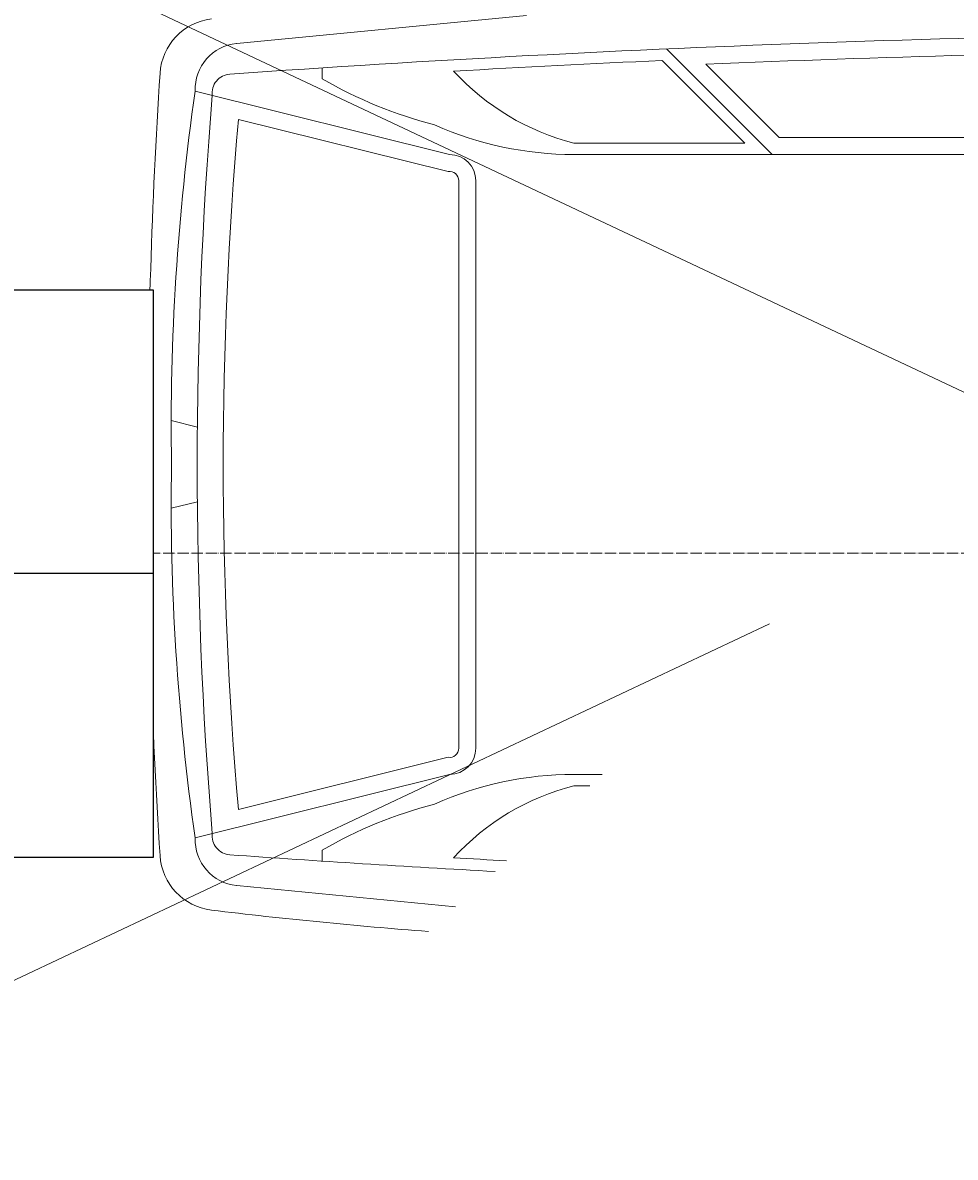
# Model space of a CAD drawing. Header units: millimetres. Extents: x -290 to 116110, y -2975 to 80225.
# Tile 34 of 247: x 49321 to 50964, y 23997 to 25996. Entities that reach past the tile are written whole.
import ezdxf
from ezdxf.enums import TextEntityAlignment as Align

# ---------------------------------------------------------------- set-up
doc = ezdxf.new("R2018")
doc.units = ezdxf.units.MM
doc.set_wipeout_variables(frame=1)
doc.linetypes.add('ADSK_Линия сетки', pattern=[25, 20, -2.5, 0, -2.5])
for name, color, linetype, lineweight in [('КИП_выноска', 6, 'Continuous', 25), ('Оси', 7, 'Continuous', 9), ('Парковка', 7, 'Continuous', 18), ('Элементы узлов', 7, 'Continuous', 18)]:
    doc.layers.add(name, color=color, linetype=linetype, lineweight=lineweight)
doc.styles.add('Arial', font='arial.ttf', dxfattribs={"width": 0.85, "height": 350})
doc.styles.add('GOST 2.304', font='simplex.shx', dxfattribs={"width": 0.65, "oblique": 15})
doc.styles.get("Standard").update_dxf_attribs({"font": 'arial.ttf'})

# ---------------------------------------------------------------- blocks, each defined once
blk = doc.blocks.new('199_Парковочные места 3 класса и МГН - Средний класс-V64-B2_-11_400__На лист секция 4_-11_400')
at = {"layer": 'Парковка', "color": 253, "true_color": 0xaaaaaa}
for p, q in [((0, -5300), (1161, -2838.6)), ((1534.7, -3253.7), (2500, -5300))]:
    blk.add_line(p, q, dxfattribs=at)
at = {"layer": 'Элементы узлов', "color": 253, "true_color": 0xaaaaaa}
for p, q in [((707.7, -2335.1), (707.7, -3598.1)), ((677.7, -2516.2), (677.7, -3236.7)), ((677.7, -3236.7), (548.7, -3365.7)), ((707.7, -3249.1), (521.7, -3435.1)), ((687.7, -3297.4), (542, -3443)), ((687.7, -3297.4), (687.7, -3598.1)), ((1799.9, -3548.2), (1799.9, -3598.1)), ((1819.9, -3570.4), (1819.9, -3598.1)), ((511.9, -4192.1), (462.6, -3681.8)), ((1253.8, -3770.9), (753.8, -3770.9)), ((1253.8, -3770.9), (1753.8, -3770.9)), ((707.7, -3817), (596, -4265.1)), ((1253.8, -3800.9), (753.8, -3800.9)), ((1253.8, -3800.9), (1753.8, -3800.9)), ((1799.9, -3817), (1911.6, -4265.1)), ((1995.8, -4192.1), (2033, -3807)), ((737.9, -3819.8), (645.9, -4188.9)), ((1769.7, -3819.8), (1861.7, -4188.9)), ((574.3, -4041.7), (555, -4041.7)), ((1933.4, -4041.7), (1952.6, -4041.7)), ((1188.1, -4261.3), (1176.6, -4307.4)), ((1319.5, -4261.3), (1331, -4307.4))]:
    blk.add_line(p, q, dxfattribs=at)
for centre, radius, start, end in [((29999.8, -2117.9), 29507.5, 179.96054, 184.05433), ((29999.8, -2117.9), 29477.5, 180.62835, 182.42614), ((29999.8, -2117.9), 29487.5, 182.57574, 183.2896), ((270, -3491.9), 431, 312.4417, 345.7397), ((104.4, -3598.1), 603.3, 335.9999, 0.0001), ((2403.2, -3598.1), 603.3, 179.9999, 204.0001), ((2237.6, -3491.9), 431, 194.2603, 227.5583), ((-27492.1, -2117.9), 29487.5, 356.7104, 356.89145), ((-27492.1, -2117.9), 29507.5, 355.94567, 356.85496), ((753.8, -3817), 46.1, 90, 180), ((1753.8, -3817), 46.1, 0, 90), ((753.8, -3817), 16.1, 90, 189.7873), ((1753.8, -3817), 16.1, 350.2127, 90), ((-103, -3648.4), 783.2, 329.8554, 345.5814), ((2610.7, -3648.4), 783.2, 194.4186, 210.1446), ((-6698.4, -3181.8), 8800.8, 353.11645, 355.61696), ((-6698.4, -3181.8), 8800.8, 353.11645, 355.61696), ((592.6, -4184.1), 81.1, 185.6929, 272.4229), ((1253.8, 2688.8), 6904.6, 264.9489, 275.0511), ((1915.1, -4184.1), 81.1, 267.5771, 354.3071), ((599.8, -4201.7), 33.8, 184.0543, 277.095), ((1907.8, -4201.7), 33.8, 262.905, 355.9457), ((571.1, -4224.2), 103.1, 186.8835, 266.3593), ((571.1, -4224.2), 103.1, 186.8835, 266.3593), ((1253.8, 3792.2), 8053.7, 265.37189, 274.62811), ((1936.5, -4224.2), 103.1, 273.6407, 353.1165), ((1936.5, -4224.2), 103.1, 273.6407, 353.1165), ((1185.4, -179.7), 4127.7, 261.7908, 270.9499), ((1322.3, -179.7), 4127.7, 269.0501, 278.2092), ((1249.8, 6442.3), 10791.2, 266.35928, 270.02128), ((1249.8, 6442.3), 10791.2, 266.35928, 270.02128), ((1257.8, 6442.3), 10791.2, 269.97872, 273.64072), ((1257.8, 6442.3), 10791.2, 269.97872, 273.64072)]:
    blk.add_arc(centre, radius, start, end, dxfattribs=at)
blk = doc.blocks.new('135_SLK_GD_AR_rvt-1-B2_-11_400__На лист секция 4_-11_400')
at = {"layer": 'Парковка', "color": 253, "lineweight": 18, "true_color": 0xaaaaaa, "rotation": 269.999999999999}
blk.add_blockref('199_Парковочные места 3 класса и МГН - Средний класс-V64-B2_-11_400__На лист секция 4_-11_400', (-13081709.7, -9272490.3), dxfattribs=at)
blk = doc.blocks.new('A$Cc005853f')
at = {"layer": 'Оси', "color": 253, "linetype": 'ADSK_Линия сетки', "true_color": 0xaaaaaa}
blk.add_line((96019.7, 24139.4), (2672.8, 24139.4), dxfattribs=at)
at = {"lineweight": 5}
blk.add_blockref('135_SLK_GD_AR_rvt-1-B2_-11_400__На лист секция 4_-11_400', (13133512.8, 9298039.8), dxfattribs=at)
blk = doc.blocks.new('*U339')
at = {"color": 0, "linetype": 'Continuous', "lineweight": 30, "ltscale": 75, "width": 0.85, "flags": 104}
blk.add_attdef('ПРИМЕЧАНИЕ_1', text='', height=2.5, dxfattribs=at).set_placement((8, 3.611), align=Align.BOTTOM_CENTER)
at = {"color": 0, "lineweight": 30, "style": 'GOST 2.304', "width": 0.85}
for tag, p in [('ИМЯ_КАБЕЛЯ_2', (8, -7.5)), ('ИМЯ_КАБЕЛЯ_3', (8, -12.5)), ('ИМЯ_КАБЕЛЯ_4', (8, -17.5)), ('ИМЯ_КАБЕЛЯ_5', (8, -22.5)), ('ИМЯ_КАБЕЛЯ_6', (8, -27.5)), ('ИМЯ_КАБЕЛЯ_7', (8, -32.5)), ('ИМЯ_КАБЕЛЯ_8', (8, -37.5)), ('ИМЯ_КАБЕЛЯ_9', (8, -42.5))]:
    blk.add_attdef(tag, text='', height=2.5, dxfattribs=at).set_placement(p, align=Align.BOTTOM_CENTER)
at = {"color": 0, "lineweight": 30, "width": 0.85, "flags": 104}
blk.add_attdef('ПРИМЕЧАНИЕ_2', text='', height=2.5, dxfattribs=at).set_placement((8, -7.53), align=Align.BOTTOM_CENTER)
at = {"linetype": 'Continuous'}
blk.add_wipeout([(0, 2.5), (16, 2.5), (16, -2.5), (0, -2.5)], dxfattribs=at)
at = {"color": 0}
blk.add_line((0, -2.5), (0, 0), dxfattribs=at)
at = {"color": 0, "linetype": 'Continuous'}
blk.add_lwpolyline([(0, -2.5), (16, -2.5), (16, 2.5), (0, 2.5)], close=True, dxfattribs=at)
at = {"color": 0, "lineweight": 30, "style": 'GOST 2.304', "width": 0.85}
blk.add_attdef('ИМЯ_КАБЕЛЯ_1', text='', height=2.5, dxfattribs=at).set_placement((8, -2.5), align=Align.BOTTOM_CENTER)

msp = doc.modelspace()

# ---------------------------------------------------------------- block references
msp.add_blockref('A$Cc005853f', (2087, 921.7))

# ---------------------------------------------------------------- next in the draw order: block references
at = {"layer": 'КИП_выноска'}
ref = msp.add_blockref('*U339', (47951.5, 25274.3), dxfattribs=dict(at, xscale=100, yscale=100, zscale=100))
lines = msp.add_mtext('\\W0.8500;', dxfattribs={"layer": '0', "color": 0, "linetype": 'Continuous', "lineweight": 30, "ltscale": 75, "insert": (48751.5, 25635.3), "char_height": 2.5, "attachment_point": 1})
ref.add_attrib('ПРИМЕЧАНИЕ_1', '', (48751.5, 25635.3), dxfattribs={"flags": 104}).embed_mtext(lines)
ref.add_attrib('ИМЯ_КАБЕЛЯ_1', 'LS2.3.3', dxfattribs={"layer": '0', "color": 0, "lineweight": 30, "height": 250, "style": 'Arial', "width": 0.85}).set_placement((48751.5, 25024.3), align=Align.BOTTOM_CENTER)
lines = msp.add_mtext('\\W0.8500;', dxfattribs={"layer": '0', "color": 0, "lineweight": 30, "insert": (48751.5, 24521.3), "char_height": 2.5, "attachment_point": 1})
ref.add_attrib('ПРИМЕЧАНИЕ_2', '', (48751.5, 24521.3), dxfattribs={"flags": 104}).embed_mtext(lines)

# ---------------------------------------------------------------- next in the draw order: block references
ref = msp.add_blockref('*U339', (47951.5, 24775.3), dxfattribs=dict(at, xscale=100, yscale=100, zscale=100))
lines = msp.add_mtext('\\W0.8500;', dxfattribs={"layer": '0', "color": 0, "linetype": 'Continuous', "lineweight": 30, "ltscale": 75, "insert": (48751.5, 25136.3), "char_height": 2.5, "attachment_point": 1})
ref.add_attrib('ПРИМЕЧАНИЕ_1', '', (48751.5, 25136.3), dxfattribs={"flags": 104}).embed_mtext(lines)
ref.add_attrib('ИМЯ_КАБЕЛЯ_1', 'ДН2.3', dxfattribs={"layer": '0', "color": 0, "lineweight": 30, "height": 250, "style": 'Arial', "width": 0.85}).set_placement((48751.5, 24525.3), align=Align.BOTTOM_CENTER)
lines = msp.add_mtext('\\W0.8500;', dxfattribs={"layer": '0', "color": 0, "lineweight": 30, "insert": (48751.5, 24022.3), "char_height": 2.5, "attachment_point": 1})
ref.add_attrib('ПРИМЕЧАНИЕ_2', '', (48751.5, 24022.3), dxfattribs={"flags": 104}).embed_mtext(lines)

doc.saveas('drawing.dxf')
